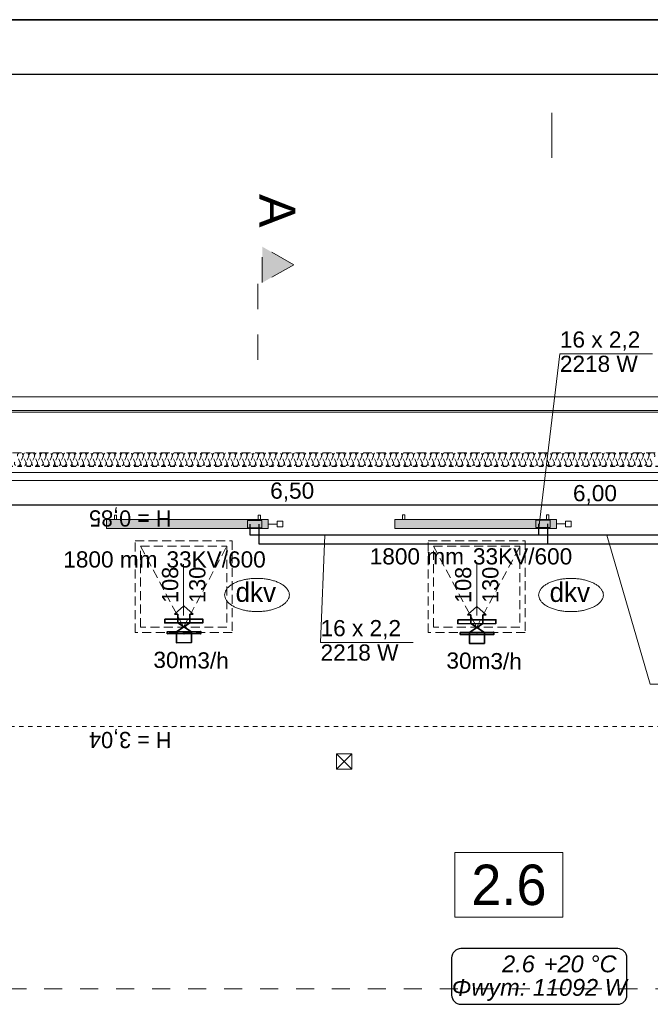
# Model space of a CAD drawing. Header units: millimetres. Extents: x -17429 to 155243, y -2908 to 188569.
# Tile 98 of 113: x -6180 to 835, y 137110 to 148063. Entities that reach past the tile are written whole.
import ezdxf
from ezdxf.lldxf.tags import DXFTag

# ---------------------------------------------------------------- set-up
doc = ezdxf.new("R2010")
doc.units = ezdxf.units.MM
doc.header["$MEASUREMENT"] = 0
for name, pattern in [('Dashed', [564.444447, 282.222223, -282.222223]), ('Hidden Line', [100, 50, -50]), ('Hidden Line copy', [80, 40, -40]), ('Krawędzie ukryte', [150, 100, -50]), ('Przerywana', [400, 200, -200])]:
    doc.linetypes.add(name, pattern=pattern)
doc.layers.get('0').update_dxf_attribs({"lineweight": 5})
for name, color, linetype in [('#opisy', 7, 'Continuous'), ('#podkład', 252, 'Continuous'), ('_TABELA', 7, 'Continuous'), ('Arch ocieplenie', 252, 'Continuous'), ('IS_Armatura_podłączeniowa_grz._dolnozas.', 255, 'SOLID'), ('IS_Armatura_Therm', 7, 'SOLID'), ('IS_Grafika', 7, 'SOLID'), ('IS_Grzejniki_Plan_rzut', 7, 'SOLID'), ('IS_Opisy_działek_Therm', 7, 'SOLID'), ('IS_Powrót', 5, 'DASH'), ('IS_Text_Armatury_Therm', 7, 'Continuous'), ('IS_Text_Konstrukcji', 7, 'Continuous'), ('IS_Text_Odbiornikow_Therm', 7, 'Continuous'), ('IS_Zasilanie', 1, 'SOLID')]:
    doc.layers.add(name, color=color, linetype=linetype)
doc.layers.add('arch izolacje_Nr_Pióra__3', color=7, linetype='Continuous', lineweight=13, true_color=0xff6600)
doc.layers.add('Arch ocieplenie_Nr_Pióra__22', color=7, linetype='Continuous', lineweight=9, true_color=0x7f7f7f)
for name, color, linetype, lineweight in [('Arch opisy_Nr_Pióra__1', 252, 'Continuous', 25), ('Arch opisy_Nr_Pióra__21', 252, 'Continuous', 13), ('arch przekroje_Nr_Pióra__21', 252, 'Continuous', 13), ('arch przekroje_Nr_Pióra__5', 252, 'Continuous', 13), ('ARCH TABELA_Nr_Pióra__21', 7, 'Continuous', 13), ('FLUID-EXR.309', 6, 'Continuous', 35), ('INWENT DACH_Nr_Pióra__21', 7, 'Continuous', 13), ('INWENT KONST. DREWNIANA_Nr_Pióra__21', 7, 'Continuous', 13), ('INWENT OPISY_Nr_Pióra__21', 252, 'Continuous', 13), ('INWENT. OKNA_Nr_Pióra__21', 7, 'Continuous', 13), ('INWENT.ŚCIANY_Nr_Pióra__1', 252, 'Continuous', 25)]:
    doc.layers.add(name, color=color, linetype=linetype, lineweight=lineweight)
doc.styles.add('ARIAL', font='arial.ttf', dxfattribs={"width": 0.75})
doc.styles.add('GENERATED_STYLE_2', font='txt')
doc.styles.add('GENERATED_STYLE_3', font='txt')
doc.styles.add('GENERATED_STYLE_5', font='arial.ttf')
doc.styles.add('MtXpl_Arial', font='txt', dxfattribs={"height": 0.2})
doc.styles.get("Standard").update_dxf_attribs({"font": 'arial.ttf', "bigfont": 'BIGFONT.SHX'})
tags = doc.linetypes.add('DASH', pattern=[15, 10, -5]).pattern_tags.tags
tags[6:7] = [DXFTag(74, 4), DXFTag(75, 0), DXFTag(340, '0'), DXFTag(46, 0.0), DXFTag(50, 0.0), DXFTag(44, 0.0), DXFTag(45, 0.0)]
tags[4:5] = [DXFTag(74, 4), DXFTag(75, 0), DXFTag(340, '0'), DXFTag(46, 0.0), DXFTag(50, 0.0), DXFTag(44, 0.0), DXFTag(45, 0.0)]
tags = doc.linetypes.add('SOLID', pattern=[10, 10, 0]).pattern_tags.tags
tags[6:7] = [DXFTag(74, 4), DXFTag(75, 0), DXFTag(340, '0'), DXFTag(46, 0.0), DXFTag(50, 0.0), DXFTag(44, 0.0), DXFTag(45, 0.0)]
tags[4:5] = [DXFTag(74, 4), DXFTag(75, 0), DXFTag(340, '0'), DXFTag(46, 0.0), DXFTag(50, 0.0), DXFTag(44, 0.0), DXFTag(45, 0.0)]

# ---------------------------------------------------------------- blocks, each defined once
blk = doc.blocks.new('Izolacja cieplna 14_118', base_point=(5484, 143096))
at = {"layer": 'Arch ocieplenie_Nr_Pióra__22', "linetype": 'Hidden Line copy'}
for p, q in [((-6177, 143141), (-6203, 143201)), ((-6145, 143201), (-6171, 143141)), ((-6113, 143141), (-6139, 143201)), ((-6081, 143201), (-6108, 143141)), ((-6049, 143141), (-6076, 143201)), ((-6017, 143201), (-6044, 143141)), ((-5985, 143141), (-6012, 143201)), ((-5953, 143201), (-5980, 143141)), ((-5921, 143141), (-5948, 143201)), ((-5889, 143201), (-5916, 143141)), ((-5857, 143141), (-5884, 143201)), ((-5825, 143201), (-5852, 143141)), ((-5793, 143141), (-5820, 143201)), ((-5762, 143201), (-5788, 143141)), ((-5730, 143141), (-5756, 143201)), ((-5698, 143201), (-5724, 143141)), ((-5666, 143141), (-5692, 143201)), ((-5634, 143201), (-5660, 143141)), ((-5602, 143141), (-5628, 143201)), ((-5570, 143201), (-5596, 143141)), ((-5538, 143141), (-5565, 143201)), ((-5506, 143201), (-5533, 143141)), ((-5474, 143141), (-5501, 143201)), ((-5442, 143201), (-5469, 143141)), ((-5410, 143141), (-5437, 143201)), ((-5378, 143201), (-5405, 143141)), ((-5346, 143141), (-5373, 143201)), ((-5314, 143201), (-5341, 143141)), ((-5282, 143141), (-5309, 143201)), ((-5251, 143201), (-5277, 143141)), ((-5219, 143141), (-5245, 143201)), ((-5187, 143201), (-5213, 143141)), ((-5155, 143141), (-5181, 143201)), ((-5123, 143201), (-5149, 143141)), ((-5091, 143141), (-5117, 143201)), ((-5059, 143201), (-5085, 143141)), ((-5027, 143141), (-5053, 143201)), ((-4995, 143201), (-5022, 143141)), ((-4963, 143141), (-4990, 143201)), ((-4931, 143201), (-4958, 143141)), ((-4899, 143141), (-4926, 143201)), ((-4867, 143201), (-4894, 143141)), ((-4835, 143141), (-4862, 143201)), ((-4803, 143201), (-4830, 143141)), ((-4771, 143141), (-4798, 143201)), ((-4739, 143201), (-4766, 143141)), ((-4708, 143141), (-4734, 143201)), ((-4676, 143201), (-4702, 143141)), ((-4644, 143141), (-4670, 143201)), ((-4612, 143201), (-4638, 143141)), ((-4580, 143141), (-4606, 143201)), ((-4548, 143201), (-4574, 143141)), ((-4516, 143141), (-4542, 143201)), ((-4484, 143201), (-4511, 143141)), ((-4452, 143141), (-4479, 143201)), ((-4420, 143201), (-4447, 143141)), ((-4388, 143141), (-4415, 143201)), ((-4356, 143201), (-4383, 143141)), ((-4324, 143141), (-4351, 143201)), ((-4292, 143201), (-4319, 143141)), ((-4260, 143141), (-4287, 143201)), ((-4228, 143201), (-4255, 143141)), ((-4196, 143141), (-4223, 143201)), ((-4165, 143201), (-4191, 143141)), ((-4133, 143141), (-4159, 143201)), ((-4101, 143201), (-4127, 143141)), ((-4069, 143141), (-4095, 143201)), ((-4037, 143201), (-4063, 143141)), ((-4005, 143141), (-4031, 143201)), ((-3973, 143201), (-3999, 143141)), ((-3941, 143141), (-3968, 143201)), ((-3909, 143201), (-3936, 143141)), ((-3877, 143141), (-3904, 143201)), ((-3845, 143201), (-3872, 143141)), ((-3813, 143141), (-3840, 143201)), ((-3781, 143201), (-3808, 143141)), ((-3749, 143141), (-3776, 143201)), ((-3717, 143201), (-3744, 143141)), ((-3685, 143141), (-3712, 143201)), ((-3653, 143201), (-3680, 143141)), ((-3622, 143141), (-3648, 143201)), ((-3590, 143201), (-3616, 143141)), ((-3558, 143141), (-3584, 143201)), ((-3526, 143201), (-3552, 143141)), ((-3494, 143141), (-3520, 143201)), ((-3462, 143201), (-3488, 143141)), ((-3430, 143141), (-3456, 143201)), ((-3398, 143201), (-3425, 143141)), ((-3366, 143141), (-3393, 143201)), ((-3334, 143201), (-3361, 143141)), ((-3302, 143141), (-3329, 143201)), ((-3270, 143201), (-3297, 143141)), ((-3238, 143141), (-3265, 143201)), ((-3206, 143201), (-3233, 143141)), ((-3174, 143141), (-3201, 143201)), ((-3142, 143201), (-3169, 143141)), ((-3111, 143141), (-3137, 143201)), ((-3079, 143201), (-3105, 143141)), ((-3047, 143141), (-3073, 143201)), ((-3015, 143201), (-3041, 143141)), ((-2983, 143141), (-3009, 143201)), ((-2951, 143201), (-2977, 143141)), ((-2919, 143141), (-2945, 143201)), ((-2887, 143201), (-2914, 143141)), ((-2855, 143141), (-2882, 143201)), ((-2823, 143201), (-2850, 143141)), ((-2791, 143141), (-2818, 143201)), ((-2759, 143201), (-2786, 143141)), ((-2727, 143141), (-2754, 143201)), ((-2695, 143201), (-2722, 143141)), ((-2663, 143141), (-2690, 143201)), ((-2631, 143201), (-2658, 143141)), ((-2599, 143141), (-2626, 143201)), ((-2568, 143201), (-2594, 143141)), ((-2536, 143141), (-2562, 143201)), ((-2504, 143201), (-2530, 143141)), ((-2472, 143141), (-2498, 143201)), ((-2440, 143201), (-2466, 143141)), ((-2408, 143141), (-2434, 143201)), ((-2376, 143201), (-2402, 143141)), ((-2344, 143141), (-2371, 143201)), ((-2312, 143201), (-2339, 143141)), ((-2280, 143141), (-2307, 143201)), ((-2248, 143201), (-2275, 143141)), ((-2216, 143141), (-2243, 143201)), ((-2184, 143201), (-2211, 143141)), ((-2152, 143141), (-2179, 143201)), ((-2120, 143201), (-2147, 143141)), ((-2088, 143141), (-2115, 143201)), ((-2056, 143201), (-2083, 143141)), ((-2025, 143141), (-2051, 143201)), ((-1993, 143201), (-2019, 143141)), ((-1961, 143141), (-1987, 143201)), ((-1929, 143201), (-1955, 143141)), ((-1897, 143141), (-1923, 143201)), ((-1865, 143201), (-1891, 143141)), ((-1833, 143141), (-1859, 143201)), ((-1801, 143201), (-1828, 143141)), ((-1769, 143141), (-1796, 143201)), ((-1737, 143201), (-1764, 143141)), ((-1705, 143141), (-1732, 143201)), ((-1673, 143201), (-1700, 143141)), ((-1641, 143141), (-1668, 143201)), ((-1609, 143201), (-1636, 143141)), ((-1577, 143141), (-1604, 143201)), ((-1545, 143201), (-1572, 143141)), ((-1514, 143141), (-1540, 143201)), ((-1482, 143201), (-1508, 143141)), ((-1450, 143141), (-1476, 143201)), ((-1418, 143201), (-1444, 143141)), ((-1386, 143141), (-1412, 143201)), ((-1354, 143201), (-1380, 143141)), ((-1322, 143141), (-1348, 143201)), ((-1290, 143201), (-1316, 143141)), ((-1258, 143141), (-1285, 143201)), ((-1226, 143201), (-1253, 143141)), ((-1194, 143141), (-1221, 143201)), ((-1162, 143201), (-1189, 143141)), ((-1130, 143141), (-1157, 143201)), ((-1098, 143201), (-1125, 143141)), ((-1066, 143141), (-1093, 143201)), ((-1034, 143201), (-1061, 143141)), ((-1002, 143141), (-1029, 143201)), ((-971, 143201), (-997, 143141)), ((-939, 143141), (-965, 143201)), ((-907, 143201), (-933, 143141)), ((-875, 143141), (-901, 143201)), ((-843, 143201), (-869, 143141)), ((-811, 143141), (-837, 143201)), ((-779, 143201), (-805, 143141)), ((-747, 143141), (-774, 143201)), ((-715, 143201), (-742, 143141)), ((-683, 143141), (-710, 143201)), ((-651, 143201), (-678, 143141)), ((-619, 143141), (-646, 143201)), ((-587, 143201), (-614, 143141)), ((-555, 143141), (-582, 143201)), ((-523, 143201), (-550, 143141)), ((-491, 143141), (-518, 143201)), ((-459, 143201), (-486, 143141)), ((-428, 143141), (-454, 143201)), ((-396, 143201), (-422, 143141)), ((-364, 143141), (-390, 143201)), ((-332, 143201), (-358, 143141)), ((-300, 143141), (-326, 143201)), ((-268, 143201), (-294, 143141)), ((-236, 143141), (-262, 143201)), ((-204, 143201), (-231, 143141)), ((-172, 143141), (-199, 143201)), ((-140, 143201), (-167, 143141)), ((-108, 143141), (-135, 143201)), ((-76, 143201), (-103, 143141)), ((-44, 143141), (-71, 143201)), ((-12, 143201), (-39, 143141)), ((20, 143141), (-7, 143201)), ((52, 143201), (25, 143141)), ((84, 143141), (57, 143201)), ((115, 143201), (89, 143141)), ((147, 143141), (121, 143201)), ((179, 143201), (153, 143141)), ((211, 143141), (185, 143201)), ((243, 143201), (217, 143141)), ((275, 143141), (249, 143201)), ((307, 143201), (281, 143141)), ((339, 143141), (312, 143201)), ((371, 143201), (344, 143141)), ((403, 143141), (376, 143201)), ((435, 143201), (408, 143141)), ((467, 143141), (440, 143201)), ((499, 143201), (472, 143141)), ((531, 143141), (504, 143201)), ((563, 143201), (536, 143141)), ((595, 143141), (568, 143201)), ((626, 143201), (600, 143141)), ((658, 143141), (632, 143201)), ((690, 143201), (664, 143141)), ((722, 143141), (696, 143201)), ((754, 143201), (728, 143141)), ((786, 143141), (760, 143201)), ((818, 143201), (792, 143141)), ((850, 143141), (823, 143201))]:
    blk.add_line(p, q, dxfattribs=at)
for centre, start_param, end_param in [((-6174, 143214), 2.728799, 6.695979), ((-6110, 143214), 2.728799, 6.695979), ((-6046, 143214), 2.728799, 6.695979), ((-5982, 143214), 2.728799, 6.695979), ((-5919, 143214), 2.728799, 6.695979), ((-5855, 143214), 2.728799, 6.695979), ((-5791, 143214), 2.728799, 6.695979), ((-5727, 143214), 2.728799, 6.695979), ((-5663, 143214), 2.728799, 6.695979), ((-5599, 143214), 2.728799, 6.695979), ((-5535, 143214), 2.728799, 6.695979), ((-5471, 143214), 2.728799, 6.695979), ((-5408, 143214), 2.728799, 6.695979), ((-5344, 143214), 2.728799, 6.695979), ((-5280, 143214), 2.728799, 6.695979), ((-5216, 143214), 2.728799, 6.695979), ((-5152, 143214), 2.728799, 6.695979), ((-5088, 143214), 2.728799, 6.695979), ((-5024, 143214), 2.728799, 6.695979), ((-4960, 143214), 2.728799, 6.695979), ((-4896, 143214), 2.728799, 6.695979), ((-4833, 143214), 2.728799, 6.695979), ((-4769, 143214), 2.728799, 6.695979), ((-4705, 143214), 2.728799, 6.695979), ((-4641, 143214), 2.728799, 6.695979), ((-4577, 143214), 2.728799, 6.695979), ((-4513, 143214), 2.728799, 6.695979), ((-4449, 143214), 2.728799, 6.695979), ((-4385, 143214), 2.728799, 6.695979), ((-4322, 143214), 2.728799, 6.695979), ((-4258, 143214), 2.728799, 6.695979), ((-4194, 143214), 2.728799, 6.695979), ((-4130, 143214), 2.728799, 6.695979), ((-4066, 143214), 2.728799, 6.695979), ((-4002, 143214), 2.728799, 6.695979), ((-3938, 143214), 2.728799, 6.695979), ((-3874, 143214), 2.728799, 6.695979), ((-3811, 143214), 2.728799, 6.695979), ((-3747, 143214), 2.728799, 6.695979), ((-3683, 143214), 2.728799, 6.695979), ((-3619, 143214), 2.728799, 6.695979), ((-3555, 143214), 2.728799, 6.695979), ((-3491, 143214), 2.728799, 6.695979), ((-3427, 143214), 2.728799, 6.695979), ((-3363, 143214), 2.728799, 6.695979), ((-3299, 143214), 2.728799, 6.695979), ((-3236, 143214), 2.728799, 6.695979), ((-3172, 143214), 2.728799, 6.695979), ((-3108, 143214), 2.728799, 6.695979), ((-3044, 143214), 2.728799, 6.695979), ((-2980, 143214), 2.728799, 6.695979), ((-2916, 143214), 2.728799, 6.695979), ((-2852, 143214), 2.728799, 6.695979), ((-2788, 143214), 2.728799, 6.695979), ((-2725, 143214), 2.728799, 6.695979), ((-2661, 143214), 2.728799, 6.695979), ((-2597, 143214), 2.728799, 6.695979), ((-2533, 143214), 2.728799, 6.695979), ((-2469, 143214), 2.728799, 6.695979), ((-2405, 143214), 2.728799, 6.695979), ((-2341, 143214), 2.728799, 6.695979), ((-2277, 143214), 2.728799, 6.695979), ((-2214, 143214), 2.728799, 6.695979), ((-2150, 143214), 2.728799, 6.695979), ((-2086, 143214), 2.728799, 6.695979), ((-2022, 143214), 2.728799, 6.695979), ((-1958, 143214), 2.728799, 6.695979), ((-1894, 143214), 2.728799, 6.695979), ((-1830, 143214), 2.728799, 6.695979), ((-1766, 143214), 2.728799, 6.695979), ((-1702, 143214), 2.728799, 6.695979), ((-1639, 143214), 2.728799, 6.695979), ((-1575, 143214), 2.728799, 6.695979), ((-1511, 143214), 2.728799, 6.695979), ((-1447, 143214), 2.728799, 6.695979), ((-1383, 143214), 2.728799, 6.695979), ((-1319, 143214), 2.728799, 6.695979), ((-1255, 143214), 2.728799, 6.695979), ((-1191, 143214), 2.728799, 6.695979), ((-1128, 143214), 2.728799, 6.695979), ((-1064, 143214), 2.728799, 6.695979), ((-1000, 143214), 2.728799, 6.695979), ((-936, 143214), 2.728799, 6.695979), ((-872, 143214), 2.728799, 6.695979), ((-808, 143214), 2.728799, 6.695979), ((-744, 143214), 2.728799, 6.695979), ((-680, 143214), 2.728799, 6.695979), ((-616, 143214), 2.728799, 6.695979), ((-553, 143214), 2.728799, 6.695979), ((-489, 143214), 2.728799, 6.695979), ((-425, 143214), 2.728799, 6.695979), ((-361, 143214), 2.728799, 6.695979), ((-297, 143214), 2.728799, 6.695979), ((-233, 143214), 2.728799, 6.695979), ((-169, 143214), 2.728799, 6.695979), ((-105, 143214), 2.728799, 6.695979), ((-42, 143214), 2.728799, 6.695979), ((22, 143214), 2.728799, 6.695979), ((86, 143214), 2.728799, 6.695979), ((150, 143214), 2.728799, 6.695979), ((214, 143214), 2.728799, 6.695979), ((278, 143214), 2.728799, 6.695979), ((342, 143214), 2.728799, 6.695979), ((406, 143214), 2.728799, 6.695979), ((469, 143214), 2.728799, 6.695979), ((533, 143214), 2.728799, 6.695979), ((597, 143214), 2.728799, 6.695979), ((661, 143214), 2.728799, 6.695979), ((725, 143214), 2.728799, 6.695979), ((789, 143214), 2.728799, 6.695979), ((853, 143214), 2.728799, 6.695979), ((-6206, 143128), 5.870392, 9.837571), ((-6142, 143128), 5.870392, 9.837571), ((-6078, 143128), 5.870392, 9.837571), ((-6014, 143128), 5.870392, 9.837571), ((-5951, 143128), 5.870392, 9.837571), ((-5887, 143128), 5.870392, 9.837571), ((-5823, 143128), 5.870392, 9.837571), ((-5759, 143128), 5.870392, 9.837571), ((-5695, 143128), 5.870392, 9.837571), ((-5631, 143128), 5.870392, 9.837571), ((-5567, 143128), 5.870392, 9.837571), ((-5503, 143128), 5.870392, 9.837571), ((-5439, 143128), 5.870392, 9.837571), ((-5376, 143128), 5.870392, 9.837571), ((-5312, 143128), 5.870392, 9.837571), ((-5248, 143128), 5.870392, 9.837571), ((-5184, 143128), 5.870392, 9.837571), ((-5120, 143128), 5.870392, 9.837571), ((-5056, 143128), 5.870392, 9.837571), ((-4992, 143128), 5.870392, 9.837571), ((-4928, 143128), 5.870392, 9.837571), ((-4865, 143128), 5.870392, 9.837571), ((-4801, 143128), 5.870392, 9.837571), ((-4737, 143128), 5.870392, 9.837571), ((-4673, 143128), 5.870392, 9.837571), ((-4609, 143128), 5.870392, 9.837571), ((-4545, 143128), 5.870392, 9.837571), ((-4481, 143128), 5.870392, 9.837571), ((-4417, 143128), 5.870392, 9.837571), ((-4353, 143128), 5.870392, 9.837571), ((-4290, 143128), 5.870392, 9.837571), ((-4226, 143128), 5.870392, 9.837571), ((-4162, 143128), 5.870392, 9.837571), ((-4098, 143128), 5.870392, 9.837571), ((-4034, 143128), 5.870392, 9.837571), ((-3970, 143128), 5.870392, 9.837571), ((-3906, 143128), 5.870392, 9.837571), ((-3842, 143128), 5.870392, 9.837571), ((-3779, 143128), 5.870392, 9.837571), ((-3715, 143128), 5.870392, 9.837571), ((-3651, 143128), 5.870392, 9.837571), ((-3587, 143128), 5.870392, 9.837571), ((-3523, 143128), 5.870392, 9.837571), ((-3459, 143128), 5.870392, 9.837571), ((-3395, 143128), 5.870392, 9.837571), ((-3331, 143128), 5.870392, 9.837571), ((-3268, 143128), 5.870392, 9.837571), ((-3204, 143128), 5.870392, 9.837571), ((-3140, 143128), 5.870392, 9.837571), ((-3076, 143128), 5.870392, 9.837571), ((-3012, 143128), 5.870392, 9.837571), ((-2948, 143128), 5.870392, 9.837571), ((-2884, 143128), 5.870392, 9.837571), ((-2820, 143128), 5.870392, 9.837571), ((-2756, 143128), 5.870392, 9.837571), ((-2693, 143128), 5.870392, 9.837571), ((-2629, 143128), 5.870392, 9.837571), ((-2565, 143128), 5.870392, 9.837571), ((-2501, 143128), 5.870392, 9.837571), ((-2437, 143128), 5.870392, 9.837571), ((-2373, 143128), 5.870392, 9.837571), ((-2309, 143128), 5.870392, 9.837571), ((-2245, 143128), 5.870392, 9.837571), ((-2182, 143128), 5.870392, 9.837571), ((-2118, 143128), 5.870392, 9.837571), ((-2054, 143128), 5.870392, 9.837571), ((-1990, 143128), 5.870392, 9.837571), ((-1926, 143128), 5.870392, 9.837571), ((-1862, 143128), 5.870392, 9.837571), ((-1798, 143128), 5.870392, 9.837571), ((-1734, 143128), 5.870392, 9.837571), ((-1671, 143128), 5.870392, 9.837571), ((-1607, 143128), 5.870392, 9.837571), ((-1543, 143128), 5.870392, 9.837571), ((-1479, 143128), 5.870392, 9.837571), ((-1415, 143128), 5.870392, 9.837571), ((-1351, 143128), 5.870392, 9.837571), ((-1287, 143128), 5.870392, 9.837571), ((-1223, 143128), 5.870392, 9.837571), ((-1159, 143128), 5.870392, 9.837571), ((-1096, 143128), 5.870392, 9.837571), ((-1032, 143128), 5.870392, 9.837571), ((-968, 143128), 5.870392, 9.837571), ((-904, 143128), 5.870392, 9.837571), ((-840, 143128), 5.870392, 9.837571), ((-776, 143128), 5.870392, 9.837571), ((-712, 143128), 5.870392, 9.837571), ((-648, 143128), 5.870392, 9.837571), ((-585, 143128), 5.870392, 9.837571), ((-521, 143128), 5.870392, 9.837571), ((-457, 143128), 5.870392, 9.837571), ((-393, 143128), 5.870392, 9.837571), ((-329, 143128), 5.870392, 9.837571), ((-265, 143128), 5.870392, 9.837571), ((-201, 143128), 5.870392, 9.837571), ((-137, 143128), 5.870392, 9.837571), ((-74, 143128), 5.870392, 9.837571), ((-10, 143128), 5.870392, 9.837571), ((54, 143128), 5.870392, 9.837571), ((118, 143128), 5.870392, 9.837571), ((182, 143128), 5.870392, 9.837571), ((246, 143128), 5.870392, 9.837571), ((310, 143128), 5.870392, 9.837571), ((374, 143128), 5.870392, 9.837571), ((438, 143128), 5.870392, 9.837571), ((501, 143128), 5.870392, 9.837571), ((565, 143128), 5.870392, 9.837571), ((629, 143128), 5.870392, 9.837571), ((693, 143128), 5.870392, 9.837571), ((757, 143128), 5.870392, 9.837571), ((821, 143128), 5.870392, 9.837571)]:
    blk.add_ellipse(centre, major_axis=(-31.9, 0), ratio=0.998796, start_param=start_param, end_param=end_param, dxfattribs=at)
blk = doc.blocks.new('piwnica')
at = {"layer": 'arch przekroje_Nr_Pióra__5', "linetype": 'Continuous'}
blk.add_hatch(color=252, dxfattribs=at).paths.add_polyline_path([(-3481, 145538), (-3481, 145138), (-3131, 145338)], flags=0)
at = {"layer": 'arch izolacje_Nr_Pióra__3', "color": 252, "linetype": 'Krawędzie ukryte'}
blk.add_line((-11061, 143246), (5484, 143246), dxfattribs=at)
at = {"layer": 'Arch opisy_Nr_Pióra__21', "color": 252, "linetype": 'Continuous'}
for p, q in [((-138, 138800), (-1338, 138800)), ((-1338, 138800), (-1338, 138080)), ((-138, 138080), (-138, 138800)), ((-1338, 138080), (-138, 138080))]:
    blk.add_line(p, q, dxfattribs=at)
at = {"layer": 'arch przekroje_Nr_Pióra__5', "color": 252, "linetype": 'Dashed'}
for p, q in [((-3481, 145138), (-3481, 145538)), ((-3131, 145338), (-3481, 145538)), ((-3531, 144280), (-3531, 145338)), ((-3131, 145338), (-3481, 145138))]:
    blk.add_line(p, q, dxfattribs=at)
at = {"layer": 'ARCH TABELA_Nr_Pióra__21', "color": 252, "linetype": 'Continuous'}
blk.add_line((-260, 146528), (-260, 147028), dxfattribs=at)
at = {"layer": 'INWENT DACH_Nr_Pióra__21', "color": 252, "linetype": 'Continuous'}
for p, q in [((-11506, 143866), (5484, 143866)), ((-11506, 143716), (5484, 143716)), ((-11506, 143696), (5484, 143696)), ((-11506, 143026), (5484, 143026)), ((-11506, 142936), (5484, 142936))]:
    blk.add_line(p, q, dxfattribs=at)
at = {"layer": 'INWENT DACH_Nr_Pióra__21', "color": 252, "linetype": 'Hidden Line'}
blk.add_line((-10586, 140201), (5354, 140201), dxfattribs=at)
at = {"layer": 'INWENT DACH_Nr_Pióra__21', "color": 252, "linetype": 'Przerywana'}
blk.add_line((-11506, 137281), (32584, 137281), dxfattribs=at)
at = {"layer": 'INWENT KONST. DREWNIANA_Nr_Pióra__21', "color": 252, "linetype": 'Continuous'}
for p, q in [((-2656, 139896), (-2486, 139896)), ((-2656, 139726), (-2656, 139896)), ((-2656, 139726), (-2486, 139896)), ((-2656, 139896), (-2486, 139726)), ((-2486, 139896), (-2486, 139726)), ((-2486, 139726), (-2656, 139726))]:
    blk.add_line(p, q, dxfattribs=at)
at = {"layer": 'INWENT OPISY_Nr_Pióra__21', "color": 252, "linetype": 'Continuous'}
for p, q in [((-4356, 141436), (-4356, 142006)), ((-1096, 141436), (-1096, 142006))]:
    blk.add_line(p, q, dxfattribs=at)
at = {"layer": 'INWENT. OKNA_Nr_Pióra__21', "color": 252, "linetype": 'Krawędzie ukryte'}
for p, q in [((-4896, 141246), (-4896, 142266)), ((-4896, 142266), (-3816, 142266)), ((-4836, 141306), (-4836, 142206)), ((-4836, 142206), (-3876, 142206)), ((-4836, 142206), (-4356, 141306)), ((-4356, 141306), (-3876, 142206)), ((-3876, 142206), (-3876, 141306)), ((-3816, 142266), (-3816, 141246)), ((-1636, 141246), (-1636, 142266)), ((-1636, 142266), (-556, 142266)), ((-1576, 142206), (-1096, 141306)), ((-1576, 141306), (-1576, 142206)), ((-1576, 142206), (-616, 142206)), ((-1096, 141306), (-616, 142206)), ((-616, 142206), (-616, 141306)), ((-556, 142266), (-556, 141246)), ((-3816, 141246), (-4896, 141246)), ((-3876, 141306), (-4836, 141306)), ((-556, 141246), (-1636, 141246)), ((-616, 141306), (-1576, 141306))]:
    blk.add_line(p, q, dxfattribs=at)
at = {"layer": 'INWENT.ŚCIANY_Nr_Pióra__1', "color": 252, "linetype": 'Hidden Line'}
blk.add_line((-10906, 143096), (5484, 143096), dxfattribs=at)
at = {"layer": 'INWENT.ŚCIANY_Nr_Pióra__1', "color": 252, "linetype": 'Continuous'}
blk.add_line((-6376, 142666), (5484, 142666), dxfattribs=at)
at = {"layer": 'Arch ocieplenie', "color": 252, "linetype": 'Hidden Line copy', "lineweight": 9}
blk.add_blockref('Izolacja cieplna 14_118', (5484, 143096), dxfattribs=at)
at = {"layer": 'Arch opisy_Nr_Pióra__1', "color": 252, "linetype": 'Continuous', "insert": (-738, 138207), "char_height": 450, "attachment_point": 8, "style": 'GENERATED_STYLE_3'}
blk.add_mtext('{2.6}', dxfattribs=at)
at = {"layer": 'arch przekroje_Nr_Pióra__21', "color": 252, "linetype": 'Continuous', "insert": (-3114, 145938), "char_height": 400, "attachment_point": 2, "rotation": 270, "style": 'GENERATED_STYLE_5'}
blk.add_mtext('{A}', dxfattribs=at)
at = {"layer": 'INWENT OPISY_Nr_Pióra__21', "color": 252, "linetype": 'Continuous', "char_height": 180, "attachment_point": 2, "rotation": 180, "style": 'GENERATED_STYLE_2'}
for s, insert in [('{H = 0,85}', (-4950, 142425)), ('{H = 3,04}', (-4950, 139960))]:
    blk.add_mtext(s, dxfattribs=dict(at, insert=insert))
at = {"layer": 'INWENT OPISY_Nr_Pióra__21', "color": 252, "linetype": 'Continuous', "char_height": 180, "width": 1346.33, "attachment_point": 2, "rotation": 90, "line_spacing_factor": 1.008452, "style": 'GENERATED_STYLE_2'}
for insert in [(-4597, 141776), (-1337, 141776)]:
    blk.add_mtext('{108\\P130}', dxfattribs=dict(at, insert=insert))
blk = doc.blocks.new('gfgf')
at = {"layer": '_TABELA', "color": 7}
for p, q in [((41198, 148063), (-15802, 148063)), ((40598, 147453), (-13302, 147453))]:
    blk.add_line(p, q, dxfattribs=at)
blk = doc.blocks.new('hg')
at = {"layer": 'FLUID-EXR.309', "color": 7}
for p, q in [((17737, 124343), (17845, 124488)), ((17746, 124510), (17837, 124355)), ((17845, 124488), (17941, 124483)), ((17943, 124520), (17941, 124483)), ((18030, 124411), (17943, 124520)), ((17837, 124355), (17933, 124349)), ((17931, 124312), (18030, 124411)), ((17933, 124349), (17931, 124312))]:
    blk.add_line(p, q, dxfattribs=at)
for points in [[(17730, 124614), (17710, 124242), (17731, 124240), (17751, 124613)], [(17894, 124630), (17871, 124208), (17830, 124210), (17852, 124633)], [(17746, 124510), (17625, 124517), (17616, 124350), (17737, 124343)]]:
    blk.add_lwpolyline(points, close=True, dxfattribs=at)
for p in [(17720, 124428), (17741, 124427), (17710, 124242), (17731, 124240)]:
    blk.add_point(p, dxfattribs=at)

msp = doc.modelspace()

# ---------------------------------------------------------------- linework, layer by layer
at = {"layer": '_TABELA', "color": 7}
msp.add_line((-15802, 148063), (26198, 148063), dxfattribs=at)
at = {"layer": 'IS_Armatura_podłączeniowa_grz._dolnozas.', "color": 7, "lineweight": 0, "ltscale": 10}
for p, q in [((-3485, 142492), (-3645, 142492)), ((-3645, 142492), (-3645, 142412)), ((-3645, 142412), (-3485, 142412)), ((-3485, 142412), (-3485, 142492)), ((-278, 142494), (-438, 142494)), ((-438, 142494), (-438, 142414)), ((-438, 142414), (-278, 142414)), ((-278, 142414), (-278, 142494))]:
    msp.add_line(p, q, dxfattribs=at)
at = {"layer": 'IS_Armatura_Therm', "color": 7, "lineweight": 0, "ltscale": 10}
for p, q in [((-3415, 142452), (-3317, 142452)), ((-3252, 142485), (-3317, 142485)), ((-3317, 142485), (-3317, 142420)), ((-3317, 142420), (-3252, 142420)), ((-3252, 142420), (-3252, 142485)), ((-208, 142454), (-110, 142454)), ((-45, 142486), (-110, 142486)), ((-110, 142486), (-110, 142422)), ((-110, 142422), (-45, 142422)), ((-45, 142422), (-45, 142486))]:
    msp.add_line(p, q, dxfattribs=at)
at = {"layer": 'IS_Grafika', "color": 7, "lineweight": 5, "ltscale": 10}
for points, knots in [([(-3540, 141848), (-3558, 141848), (-3593, 141847), (-3643, 141841), (-3691, 141832), (-3735, 141820), (-3776, 141804), (-3811, 141786), (-3842, 141766), (-3867, 141743), (-3885, 141718), (-3897, 141692), (-3900, 141673), (-3900, 141664)], [0, 0, 0, 0, 53.206774, 104.286131, 152.960622, 198.951577, 242.000697, 281.900205, 318.538128, 351.968842, 382.520946, 410.942343, 438.528187, 438.528187, 438.528187, 438.528187]), ([(-3180, 141664), (-3180, 141673), (-3183, 141692), (-3195, 141718), (-3214, 141743), (-3239, 141766), (-3269, 141786), (-3305, 141804), (-3345, 141820), (-3389, 141832), (-3437, 141841), (-3488, 141847), (-3522, 141848), (-3540, 141848)], [0, 0, 0, 0, 27.585844, 56.00724, 86.559344, 119.990058, 156.627982, 196.52749, 239.576609, 285.567565, 334.242055, 385.321413, 438.528187, 438.528187, 438.528187, 438.528187]), ([(-47, 141848), (-65, 141848), (-100, 141846), (-150, 141841), (-198, 141831), (-242, 141819), (-283, 141803), (-318, 141785), (-349, 141765), (-374, 141742), (-392, 141717), (-404, 141691), (-407, 141672), (-407, 141663)], [0, 0, 0, 0, 53.206774, 104.286131, 152.960622, 198.951577, 242.000697, 281.900205, 318.538128, 351.968842, 382.520946, 410.942343, 438.528187, 438.528187, 438.528187, 438.528187]), ([(313, 141663), (313, 141672), (310, 141691), (298, 141717), (279, 141742), (254, 141765), (224, 141785), (188, 141803), (148, 141819), (104, 141831), (56, 141841), (5, 141846), (-29, 141848), (-47, 141848)], [0, 0, 0, 0, 27.585844, 56.00724, 86.559344, 119.990058, 156.627982, 196.52749, 239.576609, 285.567565, 334.242055, 385.321413, 438.528187, 438.528187, 438.528187, 438.528187]), ([(-3900, 141664), (-3900, 141654), (-3897, 141636), (-3885, 141609), (-3867, 141584), (-3842, 141562), (-3811, 141541), (-3776, 141523), (-3735, 141508), (-3691, 141495), (-3643, 141486), (-3593, 141480), (-3558, 141479), (-3540, 141479)], [0, 0, 0, 0, 27.585844, 56.00724, 86.559344, 119.990058, 156.627982, 196.52749, 239.576609, 285.567565, 334.242055, 385.321413, 438.528187, 438.528187, 438.528187, 438.528187]), ([(-3540, 141479), (-3522, 141479), (-3488, 141480), (-3437, 141486), (-3389, 141495), (-3345, 141508), (-3305, 141523), (-3269, 141541), (-3239, 141562), (-3214, 141584), (-3195, 141609), (-3183, 141636), (-3180, 141654), (-3180, 141664)], [0, 0, 0, 0, 53.206774, 104.286131, 152.960622, 198.951577, 242.000697, 281.900205, 318.538128, 351.968842, 382.520946, 410.942343, 438.528187, 438.528187, 438.528187, 438.528187]), ([(-407, 141663), (-407, 141654), (-404, 141635), (-392, 141608), (-374, 141583), (-349, 141561), (-318, 141540), (-283, 141522), (-242, 141507), (-198, 141494), (-150, 141485), (-100, 141479), (-65, 141478), (-47, 141478)], [0, 0, 0, 0, 27.585844, 56.00724, 86.559344, 119.990058, 156.627982, 196.52749, 239.576609, 285.567565, 334.242055, 385.321413, 438.528187, 438.528187, 438.528187, 438.528187]), ([(-47, 141478), (-29, 141478), (5, 141479), (56, 141485), (104, 141494), (148, 141507), (188, 141522), (224, 141540), (254, 141561), (279, 141583), (298, 141608), (310, 141635), (313, 141654), (313, 141663)], [0, 0, 0, 0, 53.206774, 104.286131, 152.960622, 198.951577, 242.000697, 281.900205, 318.538128, 351.968842, 382.520946, 410.942343, 438.528187, 438.528187, 438.528187, 438.528187])]:
    msp.add_open_spline(points, degree=3, knots=knots, dxfattribs=at)
at = {"layer": 'IS_Grzejniki_Plan_rzut', "color": 252, "lineweight": 0, "ltscale": 10}
for p, q in [((-5127, 142502), (-5127, 142552)), ((-5127, 142552), (-5102, 142552)), ((-5102, 142552), (-5102, 142502)), ((-3502, 142552), (-3527, 142552)), ((-3527, 142552), (-3527, 142502)), ((-3502, 142502), (-3502, 142552)), ((-1920, 142504), (-1920, 142554)), ((-1920, 142554), (-1895, 142554)), ((-1895, 142554), (-1895, 142504)), ((-295, 142554), (-320, 142554)), ((-320, 142554), (-320, 142504)), ((-295, 142504), (-295, 142554)), ((-3415, 142502), (-5215, 142502)), ((-5215, 142502), (-5215, 142402)), ((-5215, 142402), (-3415, 142402)), ((-3415, 142402), (-3415, 142502)), ((-208, 142504), (-2008, 142504)), ((-2008, 142504), (-2008, 142404)), ((-2008, 142404), (-208, 142404)), ((-208, 142404), (-208, 142504))]:
    msp.add_line(p, q, dxfattribs=at)
at = {"layer": 'IS_Grzejniki_Plan_rzut', "color": 252, "linetype": 'Continuous', "lineweight": 0, "ltscale": 10, "extrusion": (0, 0, -1)}
for points in [[(3415, 142402), (5215, 142502), (5215, 142402)], [(5215, 142502), (3415, 142402), (3415, 142502)], [(208, 142404), (2008, 142504), (2008, 142404)], [(2008, 142504), (208, 142404), (208, 142504)]]:
    msp.add_solid(points, dxfattribs=at)
at = {"layer": 'IS_Opisy_działek_Therm', "color": 7, "lineweight": 5, "ltscale": 10}
for p, q in [((-408, 142377), (-171, 144346)), ((-171, 144346), (859, 144346)), ((-2786, 142330), (-2833, 141135)), ((352, 142330), (832, 140671)), ((-2833, 141135), (-1803, 141135)), ((832, 140671), (1862, 140671))]:
    msp.add_line(p, q, dxfattribs=at)
at = {"layer": 'IS_Powrót', "color": 5, "lineweight": 30, "ltscale": 20}
for p, q in [((-3515, 142230), (-3515, 142452)), ((-308, 142454), (-308, 142230)), ((-308, 142230), (-3515, 142230)), ((1878, 142230), (-308, 142230))]:
    msp.add_line(p, q, dxfattribs=at)
at = {"layer": 'IS_Text_Konstrukcji', "color": 18, "linetype": 'SOLID', "ltscale": 10, "true_color": 0x000000}
for p, q in [((472, 137730), (-1272, 137730)), ((-1375, 137626), (-1375, 137213)), ((575, 137213), (575, 137626)), ((-1272, 137110), (472, 137110))]:
    msp.add_line(p, q, dxfattribs=at)
for centre, start, end in [((-1272, 137626), 90, 180), ((472, 137626), 360, 90), ((-1272, 137213), 180, 270), ((472, 137213), 270, 0)]:
    msp.add_arc(centre, 103, start, end, dxfattribs=at)
at = {"layer": 'IS_Zasilanie', "color": 1, "lineweight": 30, "ltscale": 10}
for p, q in [((-3615, 142330), (-3615, 142452)), ((-408, 142454), (-408, 142330)), ((-408, 142330), (-3615, 142330)), ((1978, 142330), (-408, 142330))]:
    msp.add_line(p, q, dxfattribs=at)

# ---------------------------------------------------------------- block references
at = {"layer": '#podkład'}
msp.add_blockref('piwnica', (0, 0), dxfattribs=at)
msp.add_blockref('gfgf', (0, 0))
at = {"color": 2, "rotation": 93.3538706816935}
for p in [(120898, 130822), (124158, 130814)]:
    msp.add_blockref('hg', p, dxfattribs=at)

# ---------------------------------------------------------------- texts
at = {"layer": '#opisy', "color": 7, "lineweight": 0, "style": 'ARIAL'}
for p in [(-4694, 140853, 140), (-1434, 140845, 140)]:
    msp.add_text('30m3/h', height=180, rotation=359.2172, dxfattribs=at).set_placement(p)
at = {"layer": 'IS_Grafika', "color": 7, "lineweight": 5, "ltscale": 10, "style": 'MtXpl_Arial'}
for p in [(-3778, 141587), (-285, 141586)]:
    msp.add_text('dkv', height=216, dxfattribs=at).set_placement(p)
at = {"layer": 'IS_Opisy_działek_Therm', "color": 7, "lineweight": 5, "ltscale": 10, "char_height": 180}
for s, insert, attachment_point in [('\\fArial|b0|i0;16 x 2,2', (-171, 144382), 7), ('\\fArial|b0|i0;2218 W', (-171, 144325), 1), ('\\fArial|b0|i0;16 x 2,2', (-2833, 141171), 7), ('\\fArial|b0|i0;2218 W', (-2833, 141113), 1)]:
    msp.add_mtext(s, dxfattribs=dict(at, insert=insert, attachment_point=attachment_point))
at = {"layer": 'IS_Text_Armatury_Therm', "color": 7, "linetype": 'SOLID', "ltscale": 10, "char_height": 180, "attachment_point": 9}
for s, insert in [('\\fArial|b0|i0;6,50  ', (-2904, 142701)), ('\\fArial|b0|i0;6,00  ', (464, 142673))]:
    msp.add_mtext(s, dxfattribs=dict(at, insert=insert))
at = {"layer": 'IS_Text_Konstrukcji', "color": 18, "linetype": 'SOLID', "ltscale": 10, "true_color": 0x000000, "char_height": 187.2}
for s, insert, attachment_point in [('\\fArial|b0|i1;2.6', (-450, 137463), 9), ('\\fArial|b0|i1;+20 °C', (-350, 137463), 7), ('\\fArial|b0|i1;Φwym: 11092 W', (-400, 137391), 2)]:
    msp.add_mtext(s, dxfattribs=dict(at, insert=insert, attachment_point=attachment_point))
at = {"layer": 'IS_Text_Odbiornikow_Therm', "color": 7, "linetype": 'SOLID', "ltscale": 10, "char_height": 180}
for s, insert, attachment_point in [('\\fArial|b0|i0;1800 mm', (-1238, 142183), 3), ('\\fArial|b0|i0;33KV/600', (-1138, 142183), 1), ('\\fArial|b0|i0;1800 mm', (-4647, 142149), 3), ('\\fArial|b0|i0;33KV/600', (-4547, 142149), 1)]:
    msp.add_mtext(s, dxfattribs=dict(at, insert=insert, attachment_point=attachment_point))

doc.saveas('drawing.dxf')
